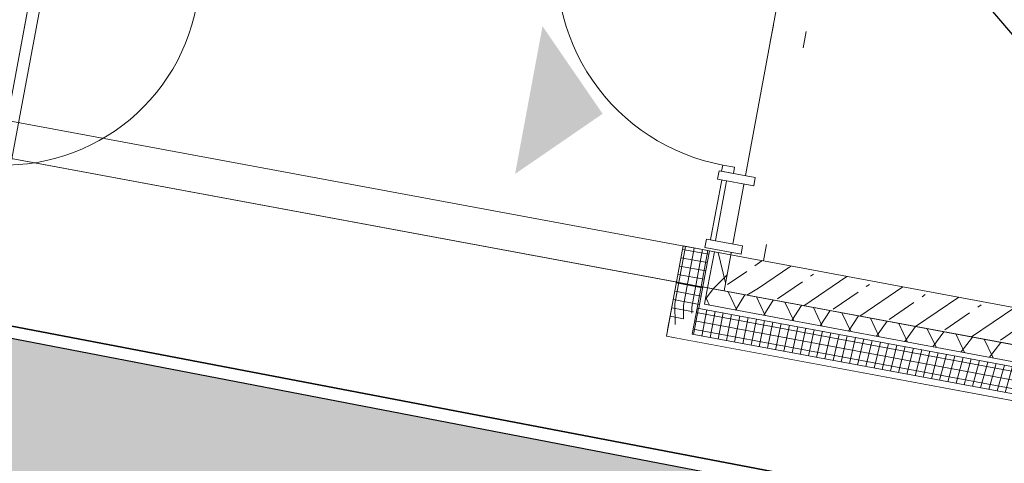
# Model space of a CAD drawing. Header units: metres. Extents: x 32353251 to 32353583, y 5707748 to 5708004.
# Tile 80 of 164: x 32353372.95 to 32353378.85, y 5707900.87 to 5707903.53. Entities that reach past the tile are written whole.
import ezdxf
from ezdxf import colors
from ezdxf.entities.mleader import LeaderData, LeaderLine
from ezdxf.math import Vec2, Vec3

# ---------------------------------------------------------------- set-up
doc = ezdxf.new("R2010")
doc.units = ezdxf.units.M
doc.header["$LTSCALE"] = 0.75
doc.set_wipeout_variables(frame=1)
doc.linetypes.add('10417023$0$#9_Achse', pattern=[1.6, 0.00254, -1.59746])
doc.layers.get('0').update_dxf_attribs({"linetype": 'CONTINUOUS'})
doc.layers.add('10414942$0$ST-LIN Parkplatz', color=7, linetype='CONTINUOUS')
doc.layers.add('10414942$0$ST-LIN-Gehweg', color=2, linetype='CONTINUOUS')
doc.layers.add('10414943$0$ST-Gehweg-Sol', color=7, linetype='CONTINUOUS', lineweight=0, true_color=0xffd7a8)
doc.layers.add('10414943$0$ST-Mischfläche-Sol', color=7, linetype='CONTINUOUS', lineweight=0, true_color=0x636466)
for name, color, linetype, lineweight in [('10417023$0$#9_002_GES I Übersicht Erdgeschoss_1_101_Wand Aussen.A', 7, 'CONTINUOUS', 25), ('10417023$0$#9_002_GES I Übersicht Erdgeschoss_1_102_Wand Innen.A', 7, 'CONTINUOUS', 25), ('10417023$0$#9_002_GES I Übersicht Erdgeschoss_1_115_Außentüren', 7, 'CONTINUOUS', 25), ('10417023$0$#9_002_GES I Übersicht Erdgeschoss_1_201_Aussenwandbekleidung.A', 7, 'CONTINUOUS', 25), ('10417023$0$#9_002_GES I Übersicht Erdgeschoss_1_701_Grundstücksgrenze.A', 7, 'CONTINUOUS', 25), ('10417023$0$#9_002_GES I Übersicht Erdgeschoss_1_Neubau_101_Wand Aussen.A', 7, 'CONTINUOUS', 25), ('10417023$0$#9_002_GES I Übersicht Erdgeschoss_1_Neubau_104_Decken.A', 7, 'CONTINUOUS', 25), ('10417023$0$#9_002_GES I Übersicht Erdgeschoss_1_Neubau_201_Aussenwandbekleidu', 7, 'CONTINUOUS', 25), ('10417023$0$#9_002_GES I Übersicht Erdgeschoss_1_Neubau_210_Wärmedämmung', 7, 'CONTINUOUS', 25), ('10417023$0$#9_002_GES I Übersicht Erdgeschoss_1_Neubau_602_Beschriftung 1_100', 7, 'CONTINUOUS', 25), ('10417023$0$Keine', 7, 'CONTINUOUS', 13)]:
    doc.layers.add(name, color=color, linetype=linetype, lineweight=lineweight)
doc.styles.add('10414942$0$ARIAL NARROW', font='ARIALN.TTF')
pattern_1 = [(44.99999999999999, (0, 0), (-0.1697056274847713, 0.1697056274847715), []), (44.99999999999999, (-0.08485281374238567, 0.08485281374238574), (-0.1697056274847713, 0.1697056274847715), [0.18, -0.05999999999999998])]
pattern_2 = [(-119.9999999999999, (0, 0), (-0.129903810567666, 0.07499999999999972), []), (-59.99999999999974, (0, 0), (0.1299038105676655, 0.0750000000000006), [])]
pattern_3 = [(0, (0, 0), (0, 0.05), []), (90.0000000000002, (0, 0), (-0.05, 0), [])]

# ---------------------------------------------------------------- blocks, each defined once
blk = doc.blocks.new('10414943')
at = {"layer": '10414943$0$ST-Mischfläche-Sol'}
h = blk.add_hatch(dxfattribs=at)
h.set_pattern_fill('AR-HBONE', color=256, scale=0.004200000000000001, angle=170)
h.set_pattern_definition([(215, (0, 0), (-0.1047920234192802, -0.594305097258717), [1.28016, -0.42672]), (305, (-0.3495483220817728, -0.2447563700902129), (-0.1047920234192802, -0.594305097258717), [1.28016, -0.42672])])
edge = h.paths.add_edge_path()
edge.add_line((32353333.40662897, 5707899.309915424), (32353335.23953668, 5707908.86230714))
edge.add_line((32353335.23953668, 5707908.86230714), (32353407.15213483, 5707895.033517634))
edge.add_line((32353407.15213483, 5707895.033517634), (32353413.70600617, 5707897.337334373))
edge.add_line((32353413.70600617, 5707897.337334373), (32353481.81771595, 5707884.239451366))
edge.add_line((32353481.81771595, 5707884.239451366), (32353497.17578959, 5707881.286091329))
edge.add_line((32353497.17578959, 5707881.286091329), (32353499.70410517, 5707880.188862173))
edge.add_line((32353499.70410517, 5707880.188862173), (32353502.93879142, 5707877.835765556))
edge.add_line((32353502.93879142, 5707877.835765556), (32353505.46710699, 5707876.738536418))
edge.add_line((32353505.46710699, 5707876.738536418), (32353517.00528605, 5707874.519743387))
edge.add_line((32353517.00528605, 5707874.519743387), (32353517.64528354, 5707870.615040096))
edge.add_line((32353517.64528354, 5707870.615040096), (32353516.66317853, 5707870.803281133))
edge.add_line((32353516.66317853, 5707870.803281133), (32353515.43959015, 5707864.419483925))
edge.add_line((32353515.43959015, 5707864.419483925), (32353479.3370171, 5707871.339302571))
edge.add_line((32353479.3370171, 5707871.339302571), (32353468.35948901, 5707873.443239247))
edge.add_line((32353468.35948901, 5707873.443239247), (32353468.77868284, 5707869.425097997))
edge.add_arc((32353471.76248924, 5707869.736384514), 2.999999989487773, 185.9558547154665, 259.1498142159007)
edge.add_line((32353471.19776434, 5707866.790016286), (32353499.61213671, 5707861.343886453))
edge.add_line((32353499.61213671, 5707861.343886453), (32353497.73579177, 5707858.394363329))
edge.add_line((32353497.73579177, 5707858.394363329), (32353462.93906161, 5707865.063787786))
edge.add_arc((32353461.80961179, 5707859.171051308), 6.000000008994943, 79.14981411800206, 96.13718403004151)
edge.add_line((32353461.16815564, 5707865.136663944), (32353452.41027603, 5707864.194967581))
edge.add_arc((32353451.76881989, 5707870.160580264), 6.000000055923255, 259.1148991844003, 276.1371839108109, ccw=False)
edge.add_line((32353450.63577935, 5707864.268533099), (32353424.34096185, 5707869.325025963))
edge.add_arc((32353425.47400239, 5707875.217073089), 6.000000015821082, 242.0482743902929, 259.11489914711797, ccw=False)
edge.add_line((32353422.66163756, 5707869.917016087), (32353415.00045884, 5707873.982260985))
edge.add_arc((32353412.18809399, 5707868.682203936), 6.000000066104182, 62.04827444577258, 79.14966234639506)
edge.add_line((32353413.31755943, 5707874.57493748), (32353366.06709948, 5707883.631474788))
edge.add_line((32353366.06709948, 5707883.631474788), (32353365.05980216, 5707886.869526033))
edge.add_line((32353365.05980216, 5707886.869526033), (32353331.24648768, 5707893.372754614))
edge.add_line((32353331.24648768, 5707893.372754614), (32353331.86067788, 5707896.566215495))
edge.add_line((32353331.86067788, 5707896.566215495), (32353338.35621561, 5707895.320690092))
edge.add_line((32353338.35621561, 5707895.320690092), (32353340.49133033, 5707897.947528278))
edge.add_line((32353340.49133033, 5707897.947528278), (32353344.41330834, 5707897.200255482))
edge.add_line((32353344.41330834, 5707897.200255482), (32353345.42794297, 5707893.960800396))
edge.add_line((32353345.42794297, 5707893.960800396), (32353351.00902221, 5707892.887558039))
edge.add_line((32353351.00902221, 5707892.887558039), (32353351.57440783, 5707895.827681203))
edge.add_line((32353351.57440783, 5707895.827681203), (32353371.21685639, 5707892.062795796))
edge.add_line((32353371.21685639, 5707892.062795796), (32353370.64816001, 5707889.105456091))
edge.add_line((32353370.64816001, 5707889.105456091), (32353371.65443974, 5707885.869704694))
edge.add_line((32353371.65443974, 5707885.869704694), (32353406.65189732, 5707879.161711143))
edge.add_arc((32353407.21642529, 5707882.109643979), 3.001499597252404, 259.1591284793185, 333.4809509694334)
edge.add_line((32353409.90212501, 5707880.769488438), (32353411.74908589, 5707884.293947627))
edge.add_line((32353411.74908589, 5707884.293947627), (32353333.40662897, 5707899.309915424))
at = {"layer": '10414943$0$ST-Gehweg-Sol', "flags": 128}
blk.add_lwpolyline([(32353335.23953668, 5707908.86230714), (32353407.15213483, 5707895.033517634), (32353413.70600617, 5707897.337334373), (32353481.81771595, 5707884.239451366)], dxfattribs=at)
blk = doc.blocks.new('10417023$0$#9_MKO_LP5_ARC_GES_UP_00_002_P_G_modell (3D)')
at = {"layer": '10417023$0$#9_002_GES I Übersicht Erdgeschoss_1_101_Wand Aussen.A', "linetype": 'Continuous', "lineweight": 5, "true_color": 0xff0000}
h = blk.add_hatch(dxfattribs=at)
h.set_pattern_fill('#9_BETON__STAHLBETON_0001', color=1, style=0, pattern_type=2)
h.set_pattern_definition(pattern_1)
h.paths.add_polyline_path([(-32353464.33424041, -5707812.52957689), (-32353464.33424019, -5707812.74957689), (-32353464.13424041, -5707812.52957689)])
h = blk.add_hatch(dxfattribs=at)
h.set_pattern_fill('#9_BETON__STAHLBETON_0001', color=1, style=0, pattern_type=2)
h.set_pattern_definition(pattern_1)
h.paths.add_polyline_path([(-32353464.13424041, -5707812.52957689), (-32353464.33424009, -5707812.74957689), (-32353464.1342402, -5707812.74957689)])
h = blk.add_hatch(dxfattribs=at)
h.set_pattern_fill('#9_BETON__STAHLBETON_0001', color=1, style=0, pattern_type=2)
h.set_pattern_definition(pattern_1)
h.paths.add_polyline_path([(-32353460.53922799, -5707812.529576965), (-32353464.13424041, -5707812.529576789), (-32353464.13424006, -5707812.74957689), (-32353460.53922799, -5707812.74957689)])
at = {"layer": '10417023$0$#9_002_GES I Übersicht Erdgeschoss_1_201_Aussenwandbekleidung.A', "linetype": 'Continuous', "lineweight": 5, "true_color": 0xff0000}
h = blk.add_hatch(dxfattribs=at)
h.set_pattern_fill('#9_DÄMMUNG__WEICH_0001', color=1, style=0, pattern_type=2)
h.set_pattern_definition(pattern_2)
h.paths.add_polyline_path([(-32353464.33423393, -5707812.74957689), (-32353464.33423393, -5707812.52957689), (-32353464.43423393, -5707812.52957689), (-32353464.43423393, -5707812.74957689)])
h = blk.add_hatch(dxfattribs=at)
h.set_pattern_fill('#9_DÄMMUNG__WEICH_0001', color=1, style=0, pattern_type=2)
h.set_pattern_definition(pattern_2)
h.paths.add_polyline_path([(-32353464.43423393, -5707812.74957689), (-32353464.43423393, -5707812.84957689), (-32353464.33423393, -5707812.74957689)])
h = blk.add_hatch(dxfattribs=at)
h.set_pattern_fill('#9_DÄMMUNG__WEICH_0001', color=1, style=0, pattern_type=2)
h.set_pattern_definition(pattern_2)
h.paths.add_polyline_path([(-32353464.43423393, -5707812.84957689), (-32353464.33423393, -5707812.84957689), (-32353464.33423393, -5707812.74957689)])
h = blk.add_hatch(dxfattribs=at)
h.set_pattern_fill('#9_DÄMMUNG__WEICH_0001', color=1, style=0, pattern_type=2)
h.set_pattern_definition(pattern_2)
h.paths.add_polyline_path([(-32353464.33423393, -5707812.84957689), (-32353460.53922807, -5707812.84957689), (-32353460.53922807, -5707812.74957689), (-32353464.33423393, -5707812.74957689)])
at = {"layer": '10417023$0$#9_002_GES I Übersicht Erdgeschoss_1_101_Wand Aussen.A', "color": 1, "linetype": 'Continuous', "lineweight": 13, "true_color": 0xff0000}
blk.add_line((-32353468.67381512, -5707812.87957689), (-32353468.67381512, -5707811.579576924), dxfattribs=at)
at = {"layer": '10417023$0$#9_002_GES I Übersicht Erdgeschoss_1_101_Wand Aussen.A', "color": 1, "linetype": 'Continuous', "lineweight": 18, "true_color": 0xff0000}
for p, q in [((-32353460.539228, -5707812.52957689), (-32353464.13424041, -5707812.52957689)), ((-32353464.33424019, -5707812.74957689), (-32353460.53922799, -5707812.74957689))]:
    blk.add_line(p, q, dxfattribs=at)
at = {"layer": '10417023$0$#9_002_GES I Übersicht Erdgeschoss_1_102_Wand Innen.A', "color": 1, "linetype": '10417023$0$#9_Achse', "lineweight": 13, "true_color": 0xff0000}
for p, q in [((-32353464.33424097, -5707812.529577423), (-32353464.33424241, -5707810.689581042)), ((-32353464.13424074, -5707812.529577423), (-32353464.13424218, -5707810.689579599))]:
    blk.add_line(p, q, dxfattribs=at)
at = {"layer": '10417023$0$#9_002_GES I Übersicht Erdgeschoss_1_102_Wand Innen.A', "color": 1, "linetype": 'Continuous', "lineweight": 18, "true_color": 0xff0000}
for p, q in [((-32353464.18424079, -5707812.529577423), (-32353464.33424097, -5707812.529577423)), ((-32353464.33424041, -5707812.529577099), (-32353464.33424019, -5707812.74957689)), ((-32353464.13424074, -5707812.529577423), (-32353464.18424079, -5707812.529577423))]:
    blk.add_line(p, q, dxfattribs=at)
at = {"layer": '10417023$0$#9_002_GES I Übersicht Erdgeschoss_1_102_Wand Innen.A', "color": 1, "linetype": 'Continuous', "lineweight": 13, "true_color": 0xff0000}
for p, q in [((-32353464.18424079, -5707812.529577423), (-32353464.33424097, -5707812.529577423)), ((-32353464.13424074, -5707812.529577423), (-32353464.18424079, -5707812.529577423)), ((-32353464.13424074, -5707812.529577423), (-32353464.18424079, -5707812.529577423))]:
    blk.add_line(p, q, dxfattribs=at)
at = {"layer": '10417023$0$#9_002_GES I Übersicht Erdgeschoss_1_115_Außentüren', "color": 1, "linetype": 'Continuous', "lineweight": 13, "true_color": 0xff0000}
blk.add_arc((-32353464.479228, -5707810.792579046), 1.216945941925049, 179.9999998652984, 270.0000001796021, dxfattribs=at)
at = {"layer": '10417023$0$#9_002_GES I Übersicht Erdgeschoss_1_201_Aussenwandbekleidung.A', "color": 1, "linetype": 'Continuous', "lineweight": 18, "true_color": 0xff0000}
for p, q in [((-32353464.33423393, -5707812.52957689), (-32353464.43423393, -5707812.52957689)), ((-32353464.43423393, -5707812.52957689), (-32353464.43423393, -5707812.74957689)), ((-32353464.33423393, -5707812.74957689), (-32353464.33423393, -5707812.52957689)), ((-32353464.43423393, -5707812.84957689), (-32353464.43423393, -5707812.74957689)), ((-32353460.53922807, -5707812.74957689), (-32353464.33423393, -5707812.74957689)), ((-32353464.43423393, -5707812.84957689), (-32353460.53922807, -5707812.84957689))]:
    blk.add_line(p, q, dxfattribs=at)
at = {"layer": '10417023$0$#9_002_GES I Übersicht Erdgeschoss_1_Neubau_101_Wand Aussen.A', "color": 1, "linetype": 'Continuous', "lineweight": 13, "true_color": 0xff0000}
for p, q in [((-32353468.74423227, -5707812.52957689), (-32353468.74423227, -5707810.17957689)), ((-32353464.33423393, -5707812.74957689), (-32353464.33423393, -5707812.52957689))]:
    blk.add_line(p, q, dxfattribs=at)
blk.add_arc((-32353468.92381512, -5707811.644576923), 1.170000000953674, 270, 359.9999999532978, dxfattribs=at)
at = {"layer": '10417023$0$#9_002_GES I Übersicht Erdgeschoss_1_Neubau_104_Decken.A', "color": 1, "linetype": 'Continuous', "lineweight": 13, "true_color": 0xff0000, "flags": 128}
blk.add_lwpolyline([(-32353460.539228, -5707797.304576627), (-32353468.96423227, -5707797.304576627), (-32353468.96423227, -5707810.39957689), (-32353464.33422799, -5707810.39957689), (-32353464.33422799, -5707812.749576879), (-32353442.50422801, -5707812.74957689), (-32353442.504228, -5707790.55957689), (-32353451.27397855, -5707790.559574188), (-32353451.27397855, -5707797.22957689), (-32353452.624228, -5707797.22957689), (-32353452.624228, -5707807.119576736), (-32353460.539228, -5707807.119576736)], close=True, dxfattribs=at)
at = {"layer": '10417023$0$#9_002_GES I Übersicht Erdgeschoss_1_Neubau_210_Wärmedämmung', "color": 1, "linetype": 'Continuous', "lineweight": 13, "true_color": 0xff0000, "flags": 128}
blk.add_lwpolyline([(-32353468.74423227, -5707812.52957689), (-32353464.33422799, -5707812.52957689), (-32353464.33422799, -5707810.399576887), (-32353468.74423227, -5707810.399576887)], close=True, dxfattribs=at)
at = {"layer": '10417023$0$#9_002_GES I Übersicht Erdgeschoss_1_Neubau_602_Beschriftung 1_100', "color": 1, "linetype": 'Continuous', "true_color": 0xff0000}
blk.add_solid([(-32353465.69313214, -5707811.389145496), (-32353465.69313214, -5707812.289145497), (-32353465.24313214, -5707811.839145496)], dxfattribs=at)
at = {"color": 1, "linetype": 'Continuous', "lineweight": 5, "true_color": 0xff0000}
blk.add_wipeout([(-32353464.474239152, -5707812.87957689), (-32353464.474229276, -5707812.529581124), (-32353464.62422928, -5707812.52957689), (-32353464.62423915, -5707812.87957689)], dxfattribs=at).dxf.layer = '10417023$0$#9_002_GES I Übersicht Erdgeschoss_1_Neubau_201_Aussenwandbekleidu'
at = {"layer": '10417023$0$#9_002_GES I Übersicht Erdgeschoss_1_Neubau_101_Wand Aussen.A', "color": 1, "linetype": 'Continuous', "lineweight": 13, "true_color": 0xff0000}
for p, q in [((-32353464.33423393, -5707812.52957689), (-32353468.74423227, -5707812.52957689)), ((-32353468.74423227, -5707812.74957689), (-32353464.33423393, -5707812.74957689))]:
    blk.add_line(p, q, dxfattribs=at)
at = {"layer": '10417023$0$#9_002_GES I Übersicht Erdgeschoss_1_Neubau_104_Decken.A', "color": 1, "linetype": 'Continuous', "lineweight": 13, "true_color": 0xff0000, "flags": 128}
blk.add_lwpolyline([(-32353468.9644006, -5707812.749292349), (-32353468.96423227, -5707810.39957689), (-32353468.96423227, -5707807.119576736), (-32353468.96423227, -5707797.22957689), (-32353468.96423227, -5707790.55957689), (-32353454.47117382, -5707790.55957689), (-32353442.504228, -5707790.559574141), (-32353442.504228, -5707812.74957689)], close=True, dxfattribs=at)
at = {"layer": '10417023$0$#9_002_GES I Übersicht Erdgeschoss_1_Neubau_201_Aussenwandbekleidu', "color": 1, "linetype": 'Continuous', "lineweight": 13, "true_color": 0xff0000}
for p, q in [((-32353464.62422927, -5707812.52957689), (-32353464.62423915, -5707812.87957689)), ((-32353464.47422928, -5707812.529581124), (-32353464.62422927, -5707812.52957689)), ((-32353464.47423916, -5707812.87957689), (-32353464.47422928, -5707812.529581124))]:
    blk.add_line(p, q, dxfattribs=at)
at = {"layer": '10417023$0$#9_002_GES I Übersicht Erdgeschoss_1_Neubau_201_Aussenwandbekleidu', "color": 1, "linetype": 'Continuous', "lineweight": 18, "true_color": 0xff0000}
blk.add_line((-32353464.62422903, -5707812.529582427), (-32353464.46422902, -5707812.529586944), dxfattribs=at)
at = {"color": 1, "linetype": 'Continuous', "lineweight": 5, "true_color": 0xff0000}
blk.add_wipeout([(-32353464.62423916, -5707812.879576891), (-32353464.624244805, -5707813.079576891), (-32353464.474239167, -5707812.879576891)], dxfattribs=at).dxf.layer = '10417023$0$#9_002_GES I Übersicht Erdgeschoss_1_Neubau_201_Aussenwandbekleidu'
blk.add_wipeout([(-32353464.4742448, -5707813.079576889), (-32353460.699244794, -5707813.07957689), (-32353460.699244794, -5707812.87957689), (-32353464.47423916, -5707812.879576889)], dxfattribs=at).dxf.layer = '10417023$0$#9_002_GES I Übersicht Erdgeschoss_1_Neubau_201_Aussenwandbekleidu'
blk.add_wipeout([(-32353464.474239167, -5707812.879576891), (-32353464.624244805, -5707813.079576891), (-32353464.47424481, -5707813.079576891)], dxfattribs=at).dxf.layer = '10417023$0$#9_002_GES I Übersicht Erdgeschoss_1_Neubau_201_Aussenwandbekleidu'
at = {"layer": '10417023$0$#9_002_GES I Übersicht Erdgeschoss_1_Neubau_201_Aussenwandbekleidu', "linetype": 'Continuous', "lineweight": 5, "true_color": 0xff0000}
h = blk.add_hatch(dxfattribs=at)
h.set_pattern_fill('#9_BETON__FERTIGTEIL_0001', color=1, style=0, pattern_type=2)
h.set_pattern_definition(pattern_3)
h.paths.add_polyline_path([(-32353464.46423891, -5707812.879576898), (-32353464.46422902, -5707812.529586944), (-32353464.62422903, -5707812.529582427), (-32353464.62423891, -5707812.879576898)])
h = blk.add_hatch(dxfattribs=at)
h.set_pattern_fill('#9_BETON__FERTIGTEIL_0001', color=1, style=0, pattern_type=2)
h.set_pattern_definition(pattern_3)
h.paths.add_polyline_path([(-32353464.62424342, -5707813.039576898), (-32353464.46423891, -5707812.879576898), (-32353464.62423891, -5707812.879576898)])
h = blk.add_hatch(dxfattribs=at)
h.set_pattern_fill('#9_BETON__FERTIGTEIL_0001', color=1, style=0, pattern_type=2)
h.set_pattern_definition(pattern_3)
h.paths.add_polyline_path([(-32353460.5392614, -5707812.879576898), (-32353464.47423916, -5707812.879576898), (-32353464.47424367, -5707813.039576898), (-32353460.5392614, -5707813.039576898)])
at = {"layer": '10417023$0$#9_002_GES I Übersicht Erdgeschoss_1_701_Grundstücksgrenze.A', "color": 1, "linetype": 'Continuous', "lineweight": 35, "true_color": 0xff0000, "flags": 128}
blk.add_lwpolyline([(-32353511.47268937, -5707768.718078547), (-32353510.58466005, -5707813.546075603), (-32353471.71535595, -5707813.720027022), (-32353425.53849031, -5707813.961117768)], dxfattribs=at)
at = {"layer": '10417023$0$#9_002_GES I Übersicht Erdgeschoss_1_Neubau_201_Aussenwandbekleidu', "color": 1, "linetype": 'Continuous', "lineweight": 18, "true_color": 0xff0000}
for p, q in [((-32353464.62422903, -5707812.529582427), (-32353464.62423891, -5707812.879576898)), ((-32353464.46423891, -5707812.879576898), (-32353464.46422902, -5707812.529586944)), ((-32353464.62424342, -5707813.039576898), (-32353464.62423891, -5707812.879576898)), ((-32353464.47423916, -5707812.879576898), (-32353464.47424367, -5707813.039576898)), ((-32353460.5392614, -5707812.879576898), (-32353464.47423916, -5707812.879576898)), ((-32353464.47424367, -5707813.039576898), (-32353460.5392614, -5707813.039576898))]:
    blk.add_line(p, q, dxfattribs=at)
at = {"layer": '10417023$0$#9_002_GES I Übersicht Erdgeschoss_1_Neubau_201_Aussenwandbekleidu', "color": 1, "linetype": 'Continuous', "lineweight": 13, "true_color": 0xff0000}
for p, q in [((-32353464.6242448, -5707813.07957689), (-32353464.62423915, -5707812.87957689)), ((-32353460.69924479, -5707812.879576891), (-32353464.47423916, -5707812.87957689)), ((-32353464.6242448, -5707813.07957689), (-32353460.69924479, -5707813.079576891))]:
    blk.add_line(p, q, dxfattribs=at)
at = {"color": 1, "linetype": 'Continuous', "lineweight": 5, "true_color": 0xff0000}
for points in [[(-32353464.479227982, -5707812.047524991), (-32353464.40722798, -5707812.047524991), (-32353464.40722798, -5707812.009524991), (-32353464.479227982, -5707812.009524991)], [(-32353464.46922799, -5707812.077525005), (-32353464.46922799, -5707812.484576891), (-32353464.439227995, -5707812.484576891), (-32353464.439227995, -5707812.077525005)]]:
    blk.add_wipeout(points, dxfattribs=at).dxf.layer = '10417023$0$#9_002_GES I Übersicht Erdgeschoss_1_115_Außentüren'
at = {"layer": '10417023$0$#9_002_GES I Übersicht Erdgeschoss_1_115_Außentüren', "color": 1, "linetype": 'Continuous', "lineweight": 13, "true_color": 0xff0000, "flags": 128}
for points in [[(-32353464.47922799, -5707812.047524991), (-32353464.47922799, -5707812.00952499), (-32353464.40722799, -5707812.00952499), (-32353464.40722799, -5707812.047524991)], [(-32353464.46922799, -5707812.077525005), (-32353464.43922799, -5707812.077525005), (-32353464.43922799, -5707812.484576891), (-32353464.46922799, -5707812.484576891)]]:
    blk.add_lwpolyline(points, close=True, dxfattribs=at)
at = {"color": 1, "linetype": 'Continuous', "lineweight": 5, "true_color": 0xff0000}
for points in [[(-32353464.49422799, -5707812.097525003), (-32353464.27422799, -5707812.097525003), (-32353464.27422799, -5707812.047525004), (-32353464.49422799, -5707812.047525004)], [(-32353464.49422799, -5707812.5145768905), (-32353464.27422799, -5707812.5145768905), (-32353464.27422799, -5707812.464576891), (-32353464.49422799, -5707812.464576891)]]:
    blk.add_wipeout(points, dxfattribs=at).dxf.layer = '10417023$0$#9_002_GES I Übersicht Erdgeschoss_1_115_Außentüren'
at = {"layer": '10417023$0$#9_002_GES I Übersicht Erdgeschoss_1_115_Außentüren', "color": 1, "linetype": 'Continuous', "lineweight": 13, "true_color": 0xff0000, "flags": 128}
for points in [[(-32353464.49422799, -5707812.097525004), (-32353464.49422799, -5707812.047525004), (-32353464.27422799, -5707812.047525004), (-32353464.27422799, -5707812.097525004)], [(-32353464.49422799, -5707812.514576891), (-32353464.49422799, -5707812.464576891), (-32353464.27422799, -5707812.464576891), (-32353464.27422799, -5707812.514576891)]]:
    blk.add_lwpolyline(points, close=True, dxfattribs=at)
blk = doc.blocks.new('10417023$0$2_MKO_LP5_LAN_GES_UP_00_002_V_A (3D)')
at = {"layer": '10417023$0$Keine'}
blk.add_blockref('10417023$0$#9_MKO_LP5_ARC_GES_UP_00_002_P_G_modell (3D)', (0, 0), dxfattribs=at)
blk = doc.blocks.new('10417023')
at = {"layer": '10417023$0$Keine', "rotation": 349.4819372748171}
blk.add_blockref('10417023$0$2_MKO_LP5_LAN_GES_UP_00_002_V_A (3D)', (65205154.93137175, 5413829.557758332), dxfattribs=at)
blk = doc.blocks.new('10414942')
at = {"layer": '10414942$0$ST-LIN-Gehweg', "flags": 128}
blk.add_lwpolyline([(32353330.08991054, 5707910.916025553), (32353331.70067245, 5707910.64907873), (32353335.02498273, 5707908.903565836), (32353357.21966946, 5707904.635530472), (32353357.21966946, 5707904.635530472), (32353370.48788053, 5707902.08405432), (32353370.48788053, 5707902.08405432), (32353407.15213483, 5707895.033517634), (32353407.15213483, 5707895.033517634), (32353410.4290705, 5707896.185426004), (32353410.4290705, 5707896.185426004), (32353413.70600617, 5707897.337334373), (32353413.70600617, 5707897.337334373), (32353481.43359485, 5707884.31331786)], dxfattribs=at)
at = {"layer": '10414942$0$ST-LIN Parkplatz'}
ml = blk.add_multileader_mtext('Standard', dxfattribs=at)
ml.set_content('Wartehäuschen ohne Seitenwände', color=256, style='10414942$0$ARIAL NARROW')
ml.set_leader_properties()
ml.build(insert=Vec2(0, 0))
ml.multileader.update_dxf_attribs({"text_right_attachment_type": 6, "dogleg_length": 0.36, "arrow_head_size": 0.625})
ctx = ml.context
ctx.base_point, ctx.char_height, ctx.arrow_head_size, ctx.landing_gap_size, ctx.plane_origin, ctx.plane_x_axis, ctx.plane_y_axis = Vec3(32353363.59725537, 5707908.674787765), 0.625, 0.625, 1, Vec3(32353382.93121805, 5707898.722592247), Vec3(0.9848077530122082, -0.1736481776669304), Vec3(0.1736481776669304, 0.9848077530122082)
ctx.right_attachment, ctx.text_align_type = 6, 2
notes = []
notes.append((ctx, [(0, (1, 1, 0), (32353376.78227325, 5707905.911075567), (-0.9848077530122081, 0.1736481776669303), 0.3600000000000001, [(0, [(32353382.93121805, 5707898.722592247)], 0, [])])]))
ctx.mtext.insert, ctx.mtext.text_direction, ctx.mtext.rotation, ctx.mtext.alignment, ctx.mtext.flow_direction = Vec3(32353375.57317084, 5707906.885842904), Vec3(0.9848077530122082, -0.1736481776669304), 6.108652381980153, 3, 5
ctx.mtext.has_bg_fill, ctx.mtext.bg_color, ctx.mtext.bg_scale_factor, ctx.mtext.bg_transparency, ctx.mtext.use_window_bg_color = 1, -1027028792, 1.5, 0, 1
for ctx, leaders in notes:
    for number, flags, end, landing, length, lines in leaders:
        leader = LeaderData()
        leader.index, (leader.has_last_leader_line, leader.has_dogleg_vector, leader.attachment_direction) = number, flags
        leader.last_leader_point, leader.dogleg_vector, leader.dogleg_length = Vec3(end), Vec3(landing), length
        for number, points, colour, breaks in lines:
            line = LeaderLine()
            line.index, line.vertices, line.color, line.breaks = number, Vec3.list(points), colors.encode_raw_color(colour), breaks
            leader.lines.append(line)
        ctx.leaders.append(leader)

msp = doc.modelspace()

# ---------------------------------------------------------------- block references
msp.add_blockref('10414943', (0, 0))

# ---------------------------------------------------------------- next in the draw order: block references
msp.add_blockref('10417023', (0, 0))

# ---------------------------------------------------------------- next in the draw order: block references
msp.add_blockref('10414942', (0, 0))

doc.saveas('drawing.dxf')
